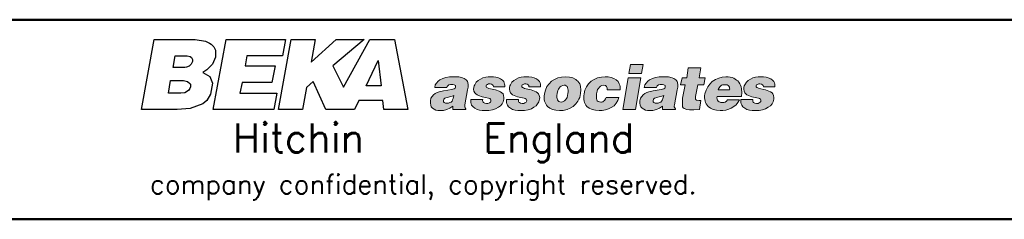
# Model space of a CAD drawing. Extents: x 0 to 391, y 0 to 275.
# Tile 5 of 14: x 127 to 224, y 6 to 26. Entities that reach past the tile are written whole.
import ezdxf

# ---------------------------------------------------------------- set-up
doc = ezdxf.new("R2010")
doc.units = 0
doc.header["$LTSCALE"] = 0.5
doc.header["$MEASUREMENT"] = 0
doc.layers.add('FORMAT', color=7, linetype='Continuous')
doc.layers.add('OBJECT', color=1, linetype='Continuous', lineweight=50)
doc.styles.add('ROMANS', font='romans', dxfattribs={"height": 2.5})

# ---------------------------------------------------------------- blocks, each defined once
blk = doc.blocks.new('FORMAT A3 FIXED')
at = {"layer": 'FORMAT'}
h = blk.add_hatch(color=256, dxfattribs=at)
h.paths.add_polyline_path([(187.977, 17.319), (188.525, 20.428), (187.275, 20.428), (186.727, 17.319)])
h.paths.add_polyline_path([(188.586, 20.855), (188.739, 21.739), (187.489, 21.739), (187.336, 20.855)])
h.paths.add_polyline_path([(201.632, 18.325), (201.632, 18.508), (201.602, 18.691), (201.541, 18.843), (201.449, 18.965), (201.297, 19.057), (201.145, 19.118), (200.809, 19.24), (200.169, 19.392), (200.047, 19.453), (199.956, 19.483), (199.895, 19.544), (199.895, 19.636), (199.925, 19.727), (200.017, 19.788), (200.139, 19.849), (200.261, 19.849), (200.413, 19.819), (200.504, 19.758), (200.565, 19.666), (200.596, 19.544), (201.724, 19.544), (201.724, 19.697), (201.724, 19.819), (201.693, 19.941), (201.632, 20.063), (201.51, 20.215), (201.327, 20.337), (201.084, 20.428), (200.87, 20.489), (200.596, 20.52), (200.352, 20.52), (200.078, 20.52), (199.834, 20.489), (199.56, 20.428), (199.316, 20.306), (199.102, 20.185), (198.919, 20.002), (198.767, 19.758), (198.706, 19.636), (198.676, 19.483), (198.676, 19.301), (198.706, 19.118), (198.767, 18.965), (198.858, 18.843), (198.98, 18.752), (199.133, 18.691), (199.468, 18.569), (199.803, 18.508), (200.108, 18.417), (200.23, 18.386), (200.322, 18.325), (200.352, 18.264), (200.352, 18.173), (200.352, 18.112), (200.291, 18.051), (200.2, 17.959), (200.078, 17.898), (199.925, 17.898), (199.742, 17.929), (199.62, 17.99), (199.59, 18.051), (199.56, 18.112), (199.56, 18.203), (199.56, 18.295), (198.371, 18.295), (198.371, 18.142), (198.371, 17.99), (198.401, 17.868), (198.462, 17.746), (198.584, 17.563), (198.767, 17.441), (198.98, 17.319), (199.224, 17.258), (199.499, 17.228), (199.742, 17.228), (200.169, 17.228), (200.504, 17.289), (200.809, 17.38), (201.084, 17.533), (201.297, 17.685), (201.449, 17.868), (201.571, 18.081)])
h.paths.add_polyline_path([(194.286, 17.319), (194.439, 18.203), (194.256, 18.203), (194.042, 18.234), (193.981, 18.234), (193.951, 18.295), (193.92, 18.325), (193.92, 18.417), (193.92, 18.6), (194.134, 19.727), (194.713, 19.727), (194.865, 20.428), (194.256, 20.428), (194.439, 21.404), (193.189, 21.404), (193.036, 20.428), (192.579, 20.428), (192.427, 19.727), (192.884, 19.727), (192.64, 18.417), (192.61, 18.051), (192.61, 17.777), (192.61, 17.655), (192.64, 17.563), (192.701, 17.472), (192.793, 17.411), (192.884, 17.38), (193.006, 17.319), (193.311, 17.289), (193.738, 17.289)])
h.paths.add_polyline_path([(189.379, 17.228), (189.714, 17.228), (190.049, 17.319), (190.354, 17.441), (190.659, 17.655), (190.659, 17.319), (191.939, 17.319), (191.939, 17.38), (191.878, 17.472), (191.817, 17.563), (191.817, 17.655), (191.848, 17.777), (192.092, 19.24), (192.153, 19.514), (192.153, 19.758), (192.122, 19.971), (192.092, 20.063), (192.031, 20.154), (191.97, 20.246), (191.878, 20.306), (191.756, 20.367), (191.604, 20.428), (191.238, 20.52), (190.75, 20.52), (190.324, 20.52), (189.958, 20.459), (189.653, 20.367), (189.379, 20.246), (189.196, 20.093), (189.043, 19.91), (188.921, 19.727), (188.861, 19.483), (190.049, 19.483), (190.11, 19.575), (190.141, 19.636), (190.263, 19.727), (190.415, 19.788), (190.537, 19.788), (190.659, 19.788), (190.781, 19.727), (190.842, 19.697), (190.903, 19.666), (190.903, 19.605), (190.903, 19.514), (190.872, 19.423), (190.781, 19.362), (190.659, 19.301), (190.507, 19.27), (190.141, 19.209), (189.744, 19.148), (189.318, 19.057), (189.104, 18.996), (188.921, 18.904), (188.739, 18.752), (188.617, 18.6), (188.495, 18.417), (188.434, 18.173), (188.434, 17.929), (188.464, 17.746), (188.525, 17.563), (188.647, 17.441), (188.8, 17.35), (188.982, 17.258), (189.165, 17.228)])
h.paths.add_polyline_path([(189.744, 18.173), (189.775, 18.325), (189.866, 18.417), (189.988, 18.478), (190.11, 18.508), (190.415, 18.6), (190.598, 18.63), (190.781, 18.691), (190.689, 18.386), (190.659, 18.264), (190.567, 18.142), (190.476, 18.051), (190.354, 17.99), (190.232, 17.929), (190.08, 17.929), (189.927, 17.929), (189.805, 17.99), (189.744, 18.081)], flags=16)
h.paths.add_polyline_path([(184.136, 18.843), (184.227, 19.118), (184.258, 19.27), (184.349, 19.392), (184.441, 19.514), (184.532, 19.605), (184.685, 19.666), (184.837, 19.697), (185.02, 19.666), (185.081, 19.636), (185.142, 19.575), (185.203, 19.423), (185.203, 19.24), (186.483, 19.24), (186.483, 19.423), (186.483, 19.575), (186.452, 19.697), (186.392, 19.849), (186.27, 20.063), (186.087, 20.246), (185.843, 20.367), (185.599, 20.459), (185.294, 20.52), (184.989, 20.52), (184.624, 20.489), (184.258, 20.428), (183.923, 20.276), (183.618, 20.093), (183.374, 19.849), (183.16, 19.544), (183.008, 19.209), (182.917, 18.843), (182.886, 18.66), (182.886, 18.478), (182.886, 18.295), (182.917, 18.142), (182.978, 17.99), (183.039, 17.868), (183.1, 17.746), (183.191, 17.624), (183.435, 17.441), (183.709, 17.319), (184.044, 17.258), (184.41, 17.228), (184.715, 17.228), (185.05, 17.289), (185.325, 17.38), (185.599, 17.502), (185.873, 17.685), (186.087, 17.929), (186.239, 18.203), (186.361, 18.508), (185.111, 18.508), (185.05, 18.356), (184.928, 18.203), (184.837, 18.142), (184.776, 18.081), (184.654, 18.051), (184.563, 18.051), (184.441, 18.081), (184.319, 18.112), (184.227, 18.173), (184.166, 18.264), (184.136, 18.386), (184.136, 18.508), (184.136, 18.66)])
h.paths.add_polyline_path([(182.581, 18.904), (182.612, 19.24), (182.581, 19.575), (182.551, 19.727), (182.49, 19.849), (182.398, 19.971), (182.307, 20.093), (182.216, 20.185), (182.094, 20.276), (181.819, 20.428), (181.484, 20.489), (181.088, 20.52), (180.692, 20.489), (180.326, 20.428), (180.021, 20.276), (179.716, 20.093), (179.472, 19.849), (179.259, 19.575), (179.106, 19.209), (179.015, 18.843), (178.985, 18.63), (178.985, 18.447), (178.985, 18.295), (179.015, 18.142), (179.076, 17.99), (179.137, 17.868), (179.228, 17.746), (179.32, 17.624), (179.533, 17.441), (179.808, 17.319), (180.143, 17.258), (180.509, 17.228), (180.874, 17.228), (181.24, 17.319), (181.545, 17.441), (181.85, 17.624), (182.094, 17.868), (182.307, 18.142), (182.398, 18.325), (182.49, 18.508), (182.551, 18.691)])
h.paths.add_polyline_path([(180.265, 18.904), (180.326, 19.179), (180.387, 19.301), (180.478, 19.423), (180.57, 19.544), (180.661, 19.605), (180.813, 19.666), (180.966, 19.697), (181.057, 19.697), (181.149, 19.636), (181.24, 19.575), (181.301, 19.483), (181.332, 19.362), (181.362, 19.209), (181.362, 19.057), (181.332, 18.904), (181.301, 18.691), (181.24, 18.508), (181.179, 18.386), (181.088, 18.264), (180.996, 18.173), (180.874, 18.112), (180.783, 18.081), (180.661, 18.051), (180.539, 18.081), (180.448, 18.112), (180.356, 18.173), (180.295, 18.264), (180.265, 18.386), (180.234, 18.508), (180.234, 18.691)], flags=16)
h.paths.add_polyline_path([(196.542, 17.99), (196.42, 17.99), (196.328, 18.02), (196.237, 18.081), (196.146, 18.142), (196.085, 18.234), (196.054, 18.325), (196.024, 18.447), (196.054, 18.6), (198.432, 18.6), (198.462, 18.996), (198.432, 19.362), (198.401, 19.544), (198.34, 19.697), (198.279, 19.849), (198.188, 20.002), (198.066, 20.124), (197.944, 20.215), (197.822, 20.306), (197.67, 20.398), (197.517, 20.459), (197.334, 20.489), (197.121, 20.52), (196.908, 20.52), (196.542, 20.489), (196.207, 20.398), (195.871, 20.276), (195.566, 20.063), (195.323, 19.819), (195.109, 19.544), (194.957, 19.209), (194.835, 18.843), (194.804, 18.66), (194.804, 18.478), (194.835, 18.295), (194.865, 18.142), (194.896, 17.99), (194.957, 17.868), (195.048, 17.746), (195.14, 17.624), (195.384, 17.441), (195.658, 17.319), (195.993, 17.258), (196.328, 17.228), (196.603, 17.228), (196.908, 17.258), (197.182, 17.35), (197.426, 17.441), (197.7, 17.594), (197.914, 17.777), (198.096, 17.99), (198.249, 18.264), (197.06, 18.264), (196.969, 18.142), (196.847, 18.051), (196.694, 17.99)])
h.paths.add_polyline_path([(196.816, 19.758), (196.938, 19.758), (197.03, 19.727), (197.121, 19.666), (197.182, 19.605), (197.243, 19.514), (197.273, 19.423), (197.304, 19.331), (197.273, 19.24), (196.146, 19.24), (196.176, 19.362), (196.237, 19.453), (196.298, 19.544), (196.389, 19.636), (196.481, 19.697), (196.572, 19.727), (196.694, 19.758)], flags=16)
h.paths.add_polyline_path([(178.527, 18.325), (178.558, 18.508), (178.497, 18.691), (178.436, 18.843), (178.344, 18.965), (178.192, 19.057), (178.04, 19.118), (177.704, 19.24), (177.064, 19.392), (176.942, 19.453), (176.851, 19.483), (176.79, 19.544), (176.79, 19.636), (176.82, 19.727), (176.912, 19.788), (177.034, 19.849), (177.186, 19.849), (177.308, 19.819), (177.4, 19.758), (177.46, 19.666), (177.491, 19.544), (178.619, 19.544), (178.619, 19.697), (178.619, 19.819), (178.588, 19.941), (178.527, 20.063), (178.405, 20.215), (178.223, 20.337), (178.009, 20.428), (177.765, 20.489), (177.491, 20.52), (177.247, 20.52), (176.973, 20.52), (176.729, 20.489), (176.455, 20.428), (176.211, 20.306), (175.997, 20.185), (175.814, 20.002), (175.662, 19.758), (175.601, 19.636), (175.571, 19.483), (175.571, 19.301), (175.601, 19.118), (175.662, 18.965), (175.754, 18.843), (175.875, 18.752), (176.028, 18.691), (176.363, 18.569), (176.698, 18.508), (177.003, 18.417), (177.125, 18.386), (177.217, 18.325), (177.247, 18.264), (177.278, 18.173), (177.247, 18.112), (177.217, 18.051), (177.095, 17.959), (176.973, 17.898), (176.82, 17.898), (176.668, 17.929), (176.546, 17.99), (176.485, 18.051), (176.455, 18.112), (176.455, 18.203), (176.455, 18.295), (175.266, 18.295), (175.266, 18.142), (175.266, 17.99), (175.296, 17.868), (175.357, 17.746), (175.479, 17.563), (175.662, 17.441), (175.875, 17.319), (176.119, 17.258), (176.394, 17.228), (176.637, 17.228), (177.064, 17.228), (177.4, 17.289), (177.735, 17.38), (177.979, 17.533), (178.192, 17.685), (178.344, 17.868), (178.466, 18.081)])
h.paths.add_polyline_path([(175.022, 18.325), (175.022, 18.508), (174.991, 18.691), (174.931, 18.843), (174.809, 18.965), (174.687, 19.057), (174.534, 19.118), (174.199, 19.24), (173.528, 19.392), (173.406, 19.453), (173.315, 19.483), (173.285, 19.544), (173.254, 19.636), (173.315, 19.727), (173.406, 19.788), (173.498, 19.849), (173.65, 19.849), (173.803, 19.819), (173.894, 19.758), (173.955, 19.666), (173.986, 19.544), (175.113, 19.544), (175.113, 19.697), (175.083, 19.819), (175.052, 19.941), (175.022, 20.063), (174.87, 20.215), (174.687, 20.337), (174.473, 20.428), (174.229, 20.489), (173.986, 20.52), (173.711, 20.52), (173.467, 20.52), (173.224, 20.489), (172.949, 20.428), (172.705, 20.306), (172.492, 20.185), (172.279, 20.002), (172.157, 19.758), (172.096, 19.636), (172.065, 19.483), (172.035, 19.301), (172.065, 19.118), (172.157, 18.965), (172.248, 18.843), (172.37, 18.752), (172.522, 18.691), (172.858, 18.569), (173.193, 18.508), (173.498, 18.417), (173.62, 18.386), (173.681, 18.325), (173.742, 18.264), (173.742, 18.173), (173.742, 18.112), (173.681, 18.051), (173.589, 17.959), (173.437, 17.898), (173.315, 17.898), (173.132, 17.929), (173.01, 17.99), (172.98, 18.051), (172.949, 18.112), (172.919, 18.203), (172.949, 18.295), (171.76, 18.295), (171.76, 18.142), (171.76, 17.99), (171.791, 17.868), (171.821, 17.746), (171.974, 17.563), (172.157, 17.441), (172.37, 17.319), (172.614, 17.258), (172.858, 17.228), (173.132, 17.228), (173.528, 17.228), (173.894, 17.289), (174.199, 17.38), (174.473, 17.533), (174.687, 17.685), (174.839, 17.868), (174.961, 18.081)])
h.paths.add_polyline_path([(168.712, 17.228), (169.048, 17.228), (169.383, 17.319), (169.688, 17.441), (169.993, 17.655), (169.993, 17.319), (171.273, 17.319), (171.273, 17.38), (171.212, 17.472), (171.151, 17.563), (171.151, 17.655), (171.181, 17.777), (171.425, 19.24), (171.486, 19.514), (171.486, 19.758), (171.456, 19.971), (171.425, 20.063), (171.364, 20.154), (171.303, 20.246), (171.212, 20.306), (171.09, 20.367), (170.937, 20.428), (170.572, 20.52), (170.084, 20.52), (169.657, 20.52), (169.291, 20.459), (168.987, 20.367), (168.712, 20.246), (168.529, 20.093), (168.377, 19.91), (168.255, 19.727), (168.194, 19.483), (169.383, 19.483), (169.413, 19.575), (169.474, 19.636), (169.596, 19.727), (169.749, 19.788), (169.871, 19.788), (169.993, 19.788), (170.114, 19.727), (170.175, 19.697), (170.236, 19.666), (170.236, 19.605), (170.236, 19.514), (170.206, 19.423), (170.114, 19.362), (169.993, 19.301), (169.84, 19.27), (169.474, 19.209), (169.078, 19.148), (168.651, 19.057), (168.438, 18.996), (168.255, 18.904), (168.072, 18.752), (167.95, 18.6), (167.828, 18.417), (167.767, 18.173), (167.767, 17.929), (167.798, 17.746), (167.859, 17.563), (167.981, 17.441), (168.133, 17.35), (168.316, 17.258), (168.499, 17.228)])
h.paths.add_polyline_path([(169.048, 18.173), (169.109, 18.325), (169.2, 18.417), (169.291, 18.478), (169.444, 18.508), (169.749, 18.6), (169.932, 18.63), (170.084, 18.691), (170.023, 18.386), (169.962, 18.264), (169.901, 18.142), (169.81, 18.051), (169.688, 17.99), (169.566, 17.929), (169.413, 17.929), (169.261, 17.929), (169.139, 17.99), (169.078, 18.081)], flags=16)
at = {"layer": 'FORMAT', "color": 1, "lineweight": 50}
for p, q in [((6.5, 26.157), (384.722, 26.157)), ((384.722, 6.5), (6.5, 6.5))]:
    blk.add_line(p, q, dxfattribs=at)
at = {"layer": 'FORMAT', "color": 7, "linetype": 'Continuous', "flags": 128}
for points in [[(144.571, 24.202), (145.595, 24.031), (145.985, 23.861), (146.156, 23.739), (146.424, 23.495), (146.57, 23.153), (146.595, 22.934), (146.57, 22.471), (146.278, 21.764), (145.741, 21.227), (145.351, 20.959), (146.009, 20.569), (146.278, 19.91), (146.107, 18.837), (145.717, 18.203), (145.327, 17.886), (144.083, 17.399), (142.791, 17.301), (139.279, 17.301), (140.547, 24.202)], [(146.351, 17.301), (147.619, 24.202), (153.471, 24.202), (153.179, 22.593), (149.667, 22.593), (149.496, 21.617), (152.471, 21.617), (152.154, 19.983), (149.204, 19.983), (148.984, 18.91), (152.642, 18.91), (152.35, 17.301)], [(152.788, 17.301), (154.056, 24.202), (156.422, 24.202), (156.007, 21.983), (158.495, 24.202), (161.25, 24.202), (158.153, 21.617), (159.202, 19.52), (161.811, 24.202), (164.225, 24.202), (165.542, 17.301), (163.177, 17.301), (163.079, 18.203), (160.714, 18.203), (160.275, 17.301), (157.446, 17.301), (156.227, 20.057), (155.544, 19.471), (155.154, 17.301)], [(142.4, 21.447), (142.62, 22.593), (143.79, 22.593), (144.083, 22.519), (144.205, 22.446), (144.302, 22.227), (144.302, 22.056), (144.18, 21.788), (143.985, 21.593), (143.717, 21.471), (143.546, 21.447)], [(162.614, 22.126), (162.616, 22.126), (162.933, 19.642), (161.445, 19.642)], [(141.937, 18.91), (142.157, 20.178), (143.425, 20.178), (143.839, 20.081), (144.059, 19.886), (144.107, 19.813), (144.107, 19.544), (144.059, 19.374), (143.961, 19.227), (143.839, 19.106), (143.546, 18.959), (143.181, 18.91)]]:
    blk.add_lwpolyline(points, close=True, dxfattribs=at)
at = {"layer": 'FORMAT', "color": 7, "lineweight": 0, "ltscale": 0.5, "flags": 128}
for points in [[(188.586, 20.855), (188.739, 21.739), (187.489, 21.739), (187.336, 20.855)], [(194.042, 18.234), (194.256, 18.203), (194.439, 18.203), (194.286, 17.319), (194.286, 17.319), (193.738, 17.289), (193.311, 17.289), (193.006, 17.319), (192.884, 17.38), (192.793, 17.411), (192.701, 17.472), (192.64, 17.563), (192.61, 17.655), (192.61, 17.777), (192.61, 18.051), (192.64, 18.417), (192.884, 19.727), (192.427, 19.727), (192.579, 20.428), (193.036, 20.428), (193.189, 21.404), (194.439, 21.404), (194.256, 20.428), (194.865, 20.428), (194.713, 19.727), (194.134, 19.727), (193.92, 18.6), (193.92, 18.6), (193.92, 18.417), (193.92, 18.325), (193.951, 18.295), (193.981, 18.234)], [(169.993, 19.301), (169.84, 19.27), (169.474, 19.209), (169.078, 19.148), (168.651, 19.057), (168.438, 18.996), (168.255, 18.904), (168.072, 18.752), (167.95, 18.6), (167.828, 18.417), (167.767, 18.173), (167.767, 18.173), (167.767, 17.929), (167.798, 17.746), (167.859, 17.563), (167.981, 17.441), (168.133, 17.35), (168.316, 17.258), (168.499, 17.228), (168.712, 17.228), (168.712, 17.228), (169.048, 17.228), (169.383, 17.319), (169.688, 17.441), (169.993, 17.655), (169.993, 17.319), (171.273, 17.319), (171.273, 17.38), (171.273, 17.38), (171.212, 17.472), (171.151, 17.563), (171.151, 17.655), (171.181, 17.777), (171.425, 19.24), (171.425, 19.24), (171.486, 19.514), (171.486, 19.758), (171.456, 19.971), (171.425, 20.063), (171.364, 20.154), (171.303, 20.246), (171.212, 20.306), (171.09, 20.367), (170.937, 20.428), (170.572, 20.52), (170.084, 20.52), (170.084, 20.52), (169.657, 20.52), (169.291, 20.459), (168.987, 20.367), (168.712, 20.246), (168.529, 20.093), (168.377, 19.91), (168.255, 19.727), (168.194, 19.483), (169.383, 19.483), (169.413, 19.575), (169.474, 19.636), (169.596, 19.727), (169.749, 19.788), (169.871, 19.788), (169.993, 19.788), (170.114, 19.727), (170.175, 19.697), (170.236, 19.666), (170.236, 19.605), (170.236, 19.514), (170.206, 19.423), (170.114, 19.362)], [(173.315, 19.483), (173.406, 19.453), (173.528, 19.392), (174.199, 19.24), (174.534, 19.118), (174.687, 19.057), (174.809, 18.965), (174.931, 18.843), (174.991, 18.691), (175.022, 18.508), (175.022, 18.325), (175.022, 18.325), (174.961, 18.081), (174.839, 17.868), (174.687, 17.685), (174.473, 17.533), (174.199, 17.38), (173.894, 17.289), (173.528, 17.228), (173.132, 17.228), (173.132, 17.228), (172.858, 17.228), (172.614, 17.258), (172.37, 17.319), (172.157, 17.441), (171.974, 17.563), (171.821, 17.746), (171.791, 17.868), (171.76, 17.99), (171.76, 18.142), (171.76, 18.295), (172.949, 18.295), (172.949, 18.295), (172.919, 18.203), (172.949, 18.112), (172.98, 18.051), (173.01, 17.99), (173.01, 17.99), (173.132, 17.929), (173.315, 17.898), (173.315, 17.898), (173.437, 17.898), (173.589, 17.959), (173.681, 18.051), (173.742, 18.112), (173.742, 18.173), (173.742, 18.173), (173.742, 18.264), (173.681, 18.325), (173.62, 18.386), (173.498, 18.417), (173.193, 18.508), (172.858, 18.569), (172.522, 18.691), (172.37, 18.752), (172.248, 18.843), (172.157, 18.965), (172.065, 19.118), (172.035, 19.301), (172.065, 19.483), (172.065, 19.483), (172.096, 19.636), (172.157, 19.758), (172.279, 20.002), (172.492, 20.185), (172.705, 20.306), (172.949, 20.428), (173.224, 20.489), (173.467, 20.52), (173.711, 20.52), (173.711, 20.52), (173.986, 20.52), (174.229, 20.489), (174.473, 20.428), (174.687, 20.337), (174.87, 20.215), (175.022, 20.063), (175.052, 19.941), (175.083, 19.819), (175.113, 19.697), (175.113, 19.544), (173.986, 19.544), (173.986, 19.544), (173.955, 19.666), (173.894, 19.758), (173.803, 19.819), (173.65, 19.849), (173.498, 19.849), (173.406, 19.788), (173.315, 19.727), (173.254, 19.636), (173.285, 19.544)], [(178.04, 19.118), (178.192, 19.057), (178.344, 18.965), (178.436, 18.843), (178.497, 18.691), (178.558, 18.508), (178.527, 18.325), (178.527, 18.325), (178.466, 18.081), (178.344, 17.868), (178.192, 17.685), (177.979, 17.533), (177.735, 17.38), (177.4, 17.289), (177.064, 17.228), (176.637, 17.228), (176.637, 17.228), (176.394, 17.228), (176.119, 17.258), (175.875, 17.319), (175.662, 17.441), (175.479, 17.563), (175.357, 17.746), (175.296, 17.868), (175.266, 17.99), (175.266, 18.142), (175.266, 18.295), (176.455, 18.295), (176.455, 18.295), (176.455, 18.203), (176.455, 18.112), (176.485, 18.051), (176.546, 17.99), (176.546, 17.99), (176.668, 17.929), (176.82, 17.898), (176.82, 17.898), (176.973, 17.898), (177.095, 17.959), (177.217, 18.051), (177.247, 18.112), (177.278, 18.173), (177.278, 18.173), (177.247, 18.264), (177.217, 18.325), (177.125, 18.386), (177.003, 18.417), (176.698, 18.508), (176.363, 18.569), (176.028, 18.691), (175.875, 18.752), (175.754, 18.843), (175.662, 18.965), (175.601, 19.118), (175.571, 19.301), (175.571, 19.483), (175.571, 19.483), (175.601, 19.636), (175.662, 19.758), (175.814, 20.002), (175.997, 20.185), (176.211, 20.306), (176.455, 20.428), (176.729, 20.489), (176.973, 20.52), (177.247, 20.52), (177.247, 20.52), (177.491, 20.52), (177.765, 20.489), (178.009, 20.428), (178.223, 20.337), (178.405, 20.215), (178.527, 20.063), (178.588, 19.941), (178.619, 19.819), (178.619, 19.697), (178.619, 19.544), (177.491, 19.544), (177.491, 19.544), (177.46, 19.666), (177.4, 19.758), (177.308, 19.819), (177.186, 19.849), (177.034, 19.849), (176.912, 19.788), (176.82, 19.727), (176.79, 19.636), (176.79, 19.544), (176.851, 19.483), (176.942, 19.453), (177.064, 19.392), (177.704, 19.24)], [(179.808, 17.319), (180.143, 17.258), (180.509, 17.228), (180.509, 17.228), (180.874, 17.228), (181.24, 17.319), (181.545, 17.441), (181.85, 17.624), (182.094, 17.868), (182.307, 18.142), (182.398, 18.325), (182.49, 18.508), (182.551, 18.691), (182.581, 18.904), (182.581, 18.904), (182.612, 19.24), (182.581, 19.575), (182.551, 19.727), (182.49, 19.849), (182.398, 19.971), (182.307, 20.093), (182.216, 20.185), (182.094, 20.276), (181.819, 20.428), (181.484, 20.489), (181.088, 20.52), (181.088, 20.52), (180.692, 20.489), (180.326, 20.428), (180.021, 20.276), (179.716, 20.093), (179.472, 19.849), (179.259, 19.575), (179.106, 19.209), (179.015, 18.843), (179.015, 18.843), (179.015, 18.843), (178.985, 18.63), (178.985, 18.447), (178.985, 18.295), (179.015, 18.142), (179.076, 17.99), (179.137, 17.868), (179.228, 17.746), (179.32, 17.624), (179.533, 17.441)], [(184.258, 19.27), (184.227, 19.118), (184.136, 18.843), (184.136, 18.843), (184.136, 18.66), (184.136, 18.508), (184.136, 18.386), (184.166, 18.264), (184.227, 18.173), (184.319, 18.112), (184.441, 18.081), (184.563, 18.051), (184.563, 18.051), (184.654, 18.051), (184.776, 18.081), (184.837, 18.142), (184.928, 18.203), (185.05, 18.356), (185.111, 18.508), (186.361, 18.508), (186.361, 18.508), (186.239, 18.203), (186.087, 17.929), (185.873, 17.685), (185.599, 17.502), (185.325, 17.38), (185.05, 17.289), (184.715, 17.228), (184.41, 17.228), (184.41, 17.228), (184.044, 17.258), (183.709, 17.319), (183.435, 17.441), (183.191, 17.624), (183.1, 17.746), (183.039, 17.868), (182.978, 17.99), (182.917, 18.142), (182.886, 18.295), (182.886, 18.478), (182.886, 18.66), (182.917, 18.843), (182.917, 18.843), (183.008, 19.209), (183.16, 19.544), (183.374, 19.849), (183.618, 20.093), (183.923, 20.276), (184.258, 20.428), (184.624, 20.489), (184.989, 20.52), (184.989, 20.52), (185.294, 20.52), (185.599, 20.459), (185.843, 20.367), (186.087, 20.246), (186.27, 20.063), (186.392, 19.849), (186.452, 19.697), (186.483, 19.575), (186.483, 19.423), (186.483, 19.24), (185.203, 19.24), (185.203, 19.24), (185.203, 19.423), (185.142, 19.575), (185.081, 19.636), (185.02, 19.666), (184.837, 19.697), (184.685, 19.666), (184.532, 19.605), (184.441, 19.514), (184.349, 19.392)], [(187.977, 17.319), (188.525, 20.428), (187.275, 20.428), (186.727, 17.319)], [(190.872, 19.423), (190.781, 19.362), (190.659, 19.301), (190.507, 19.27), (190.141, 19.209), (189.744, 19.148), (189.318, 19.057), (189.104, 18.996), (188.921, 18.904), (188.739, 18.752), (188.617, 18.6), (188.495, 18.417), (188.434, 18.173), (188.434, 18.173), (188.434, 17.929), (188.464, 17.746), (188.525, 17.563), (188.647, 17.441), (188.8, 17.35), (188.982, 17.258), (189.165, 17.228), (189.379, 17.228), (189.379, 17.228), (189.714, 17.228), (190.049, 17.319), (190.354, 17.441), (190.659, 17.655), (190.659, 17.319), (191.939, 17.319), (191.939, 17.38), (191.939, 17.38), (191.878, 17.472), (191.817, 17.563), (191.817, 17.655), (191.848, 17.777), (192.092, 19.24), (192.092, 19.24), (192.153, 19.514), (192.153, 19.758), (192.122, 19.971), (192.092, 20.063), (192.031, 20.154), (191.97, 20.246), (191.878, 20.306), (191.756, 20.367), (191.604, 20.428), (191.238, 20.52), (190.75, 20.52), (190.75, 20.52), (190.324, 20.52), (189.958, 20.459), (189.653, 20.367), (189.379, 20.246), (189.196, 20.093), (189.043, 19.91), (188.921, 19.727), (188.861, 19.483), (190.049, 19.483), (190.11, 19.575), (190.141, 19.636), (190.263, 19.727), (190.415, 19.788), (190.537, 19.788), (190.659, 19.788), (190.781, 19.727), (190.842, 19.697), (190.903, 19.666), (190.903, 19.605), (190.903, 19.514)], [(196.328, 17.228), (196.328, 17.228), (196.603, 17.228), (196.908, 17.258), (197.182, 17.35), (197.426, 17.441), (197.7, 17.594), (197.914, 17.777), (198.096, 17.99), (198.249, 18.264), (197.06, 18.264), (197.06, 18.264), (196.969, 18.142), (196.847, 18.051), (196.694, 17.99), (196.542, 17.99), (196.542, 17.99), (196.42, 17.99), (196.328, 18.02), (196.237, 18.081), (196.146, 18.142), (196.085, 18.234), (196.054, 18.325), (196.024, 18.447), (196.054, 18.6), (198.432, 18.6), (198.432, 18.6), (198.462, 18.996), (198.432, 19.362), (198.401, 19.544), (198.34, 19.697), (198.279, 19.849), (198.188, 20.002), (198.066, 20.124), (197.944, 20.215), (197.822, 20.306), (197.67, 20.398), (197.517, 20.459), (197.334, 20.489), (197.121, 20.52), (196.908, 20.52), (196.908, 20.52), (196.542, 20.489), (196.207, 20.398), (195.871, 20.276), (195.566, 20.063), (195.323, 19.819), (195.109, 19.544), (194.957, 19.209), (194.835, 18.843), (194.804, 18.66), (194.804, 18.478), (194.835, 18.295), (194.865, 18.142), (194.896, 17.99), (194.957, 17.868), (195.048, 17.746), (195.14, 17.624), (195.384, 17.441), (195.658, 17.319), (195.993, 17.258)], [(199.895, 19.636), (199.895, 19.636), (199.895, 19.544), (199.956, 19.483), (200.047, 19.453), (200.169, 19.392), (200.809, 19.24), (201.145, 19.118), (201.297, 19.057), (201.449, 18.965), (201.541, 18.843), (201.602, 18.691), (201.632, 18.508), (201.632, 18.325), (201.632, 18.325), (201.571, 18.081), (201.449, 17.868), (201.297, 17.685), (201.084, 17.533), (200.809, 17.38), (200.504, 17.289), (200.169, 17.228), (199.742, 17.228), (199.742, 17.228), (199.499, 17.228), (199.224, 17.258), (198.98, 17.319), (198.767, 17.441), (198.584, 17.563), (198.462, 17.746), (198.401, 17.868), (198.371, 17.99), (198.371, 18.142), (198.371, 18.295), (199.56, 18.295), (199.56, 18.295), (199.56, 18.203), (199.56, 18.112), (199.59, 18.051), (199.62, 17.99), (199.62, 17.99), (199.742, 17.929), (199.925, 17.898), (199.925, 17.898), (200.078, 17.898), (200.2, 17.959), (200.291, 18.051), (200.352, 18.112), (200.352, 18.173), (200.352, 18.173), (200.352, 18.264), (200.322, 18.325), (200.23, 18.386), (200.108, 18.417), (199.803, 18.508), (199.468, 18.569), (199.133, 18.691), (198.98, 18.752), (198.858, 18.843), (198.767, 18.965), (198.706, 19.118), (198.676, 19.301), (198.676, 19.483), (198.676, 19.483), (198.706, 19.636), (198.767, 19.758), (198.919, 20.002), (199.102, 20.185), (199.316, 20.306), (199.56, 20.428), (199.834, 20.489), (200.078, 20.52), (200.352, 20.52), (200.596, 20.52), (200.87, 20.489), (201.084, 20.428), (201.327, 20.337), (201.51, 20.215), (201.632, 20.063), (201.693, 19.941), (201.724, 19.819), (201.724, 19.697), (201.724, 19.544), (200.596, 19.544), (200.596, 19.544), (200.565, 19.666), (200.504, 19.758), (200.413, 19.819), (200.261, 19.849), (200.139, 19.849), (200.017, 19.788), (199.925, 19.727)], [(180.996, 18.173), (180.874, 18.112), (180.783, 18.081), (180.661, 18.051), (180.661, 18.051), (180.539, 18.081), (180.448, 18.112), (180.356, 18.173), (180.295, 18.264), (180.265, 18.386), (180.234, 18.508), (180.234, 18.691), (180.265, 18.904), (180.265, 18.904), (180.326, 19.179), (180.387, 19.301), (180.478, 19.423), (180.57, 19.544), (180.661, 19.605), (180.813, 19.666), (180.966, 19.697), (180.966, 19.697), (180.966, 19.697), (181.057, 19.697), (181.149, 19.636), (181.24, 19.575), (181.301, 19.483), (181.332, 19.362), (181.362, 19.209), (181.362, 19.057), (181.332, 18.904), (181.301, 18.691), (181.24, 18.508), (181.179, 18.386), (181.088, 18.264)], [(197.273, 19.423), (197.304, 19.331), (197.273, 19.24), (196.146, 19.24), (196.146, 19.24), (196.176, 19.362), (196.237, 19.453), (196.298, 19.544), (196.389, 19.636), (196.481, 19.697), (196.572, 19.727), (196.694, 19.758), (196.816, 19.758), (196.816, 19.758), (196.938, 19.758), (197.03, 19.727), (197.121, 19.666), (197.182, 19.605), (197.243, 19.514)], [(169.962, 18.264), (169.901, 18.142), (169.81, 18.051), (169.688, 17.99), (169.566, 17.929), (169.413, 17.929), (169.413, 17.929), (169.413, 17.929), (169.413, 17.929), (169.261, 17.929), (169.139, 17.99), (169.078, 18.081), (169.048, 18.173), (169.048, 18.173), (169.109, 18.325), (169.2, 18.417), (169.291, 18.478), (169.444, 18.508), (169.749, 18.6), (169.932, 18.63), (170.084, 18.691), (170.023, 18.386)], [(190.476, 18.051), (190.354, 17.99), (190.232, 17.929), (190.08, 17.929), (190.08, 17.929), (190.08, 17.929), (190.08, 17.929), (189.927, 17.929), (189.805, 17.99), (189.744, 18.081), (189.744, 18.173), (189.744, 18.173), (189.775, 18.325), (189.866, 18.417), (189.988, 18.478), (190.11, 18.508), (190.415, 18.6), (190.598, 18.63), (190.781, 18.691), (190.689, 18.386), (190.659, 18.264), (190.567, 18.142)]]:
    blk.add_lwpolyline(points, close=True, dxfattribs=at)
at = {"layer": 'OBJECT', "color": 1}
blk.add_line((279.15, 6.5), (25.5, 6.5), dxfattribs=at)
at = {"layer": 'FORMAT', "color": 7, "linetype": 'Continuous', "style": 'ROMANS'}
for s, height, p in [('Hitchin     England', 2.85, (148.294, 13.09)), ('company confidential, copyright reserved.', 1.9, (140.126, 9.001))]:
    blk.add_text(s, height=height, dxfattribs=at).set_placement(p)

msp = doc.modelspace()

# ---------------------------------------------------------------- block references
at = {"color": 0}
msp.add_blockref('FORMAT A3 FIXED', (0, 0), dxfattribs=at)

doc.saveas('drawing.dxf')
